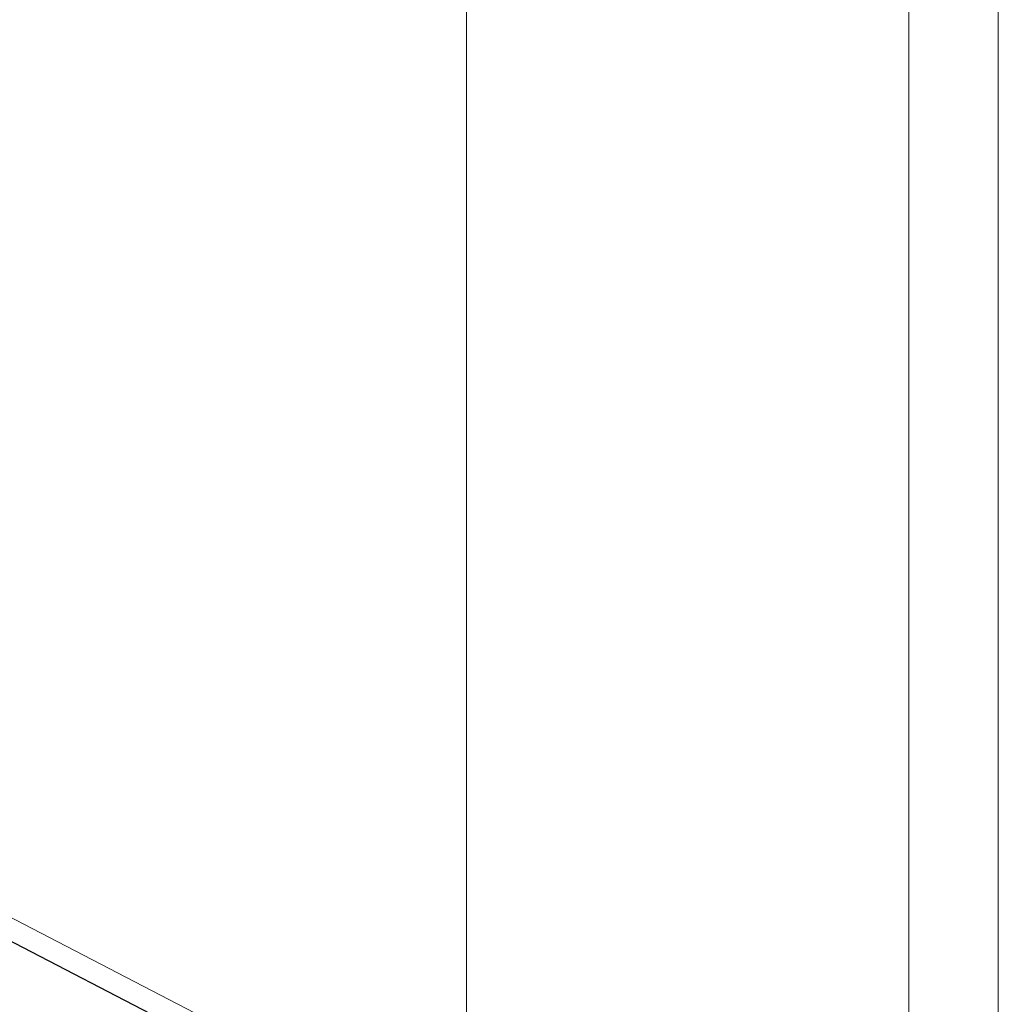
# Paper-space layout 'Blatt4' of a CAD drawing. Header units: millimetres. Extents: x 5 to 418, y 2 to 292.
# Tile 39 of 70: x 135.26 to 144.29, y 160.42 to 169.51. Entities that reach past the tile are written whole.
import ezdxf

# ---------------------------------------------------------------- set-up
doc = ezdxf.new("R2010")
doc.units = ezdxf.units.MM

psp = doc.layouts.new('Blatt4')

# ---------------------------------------------------------------- linework, layer by layer
at = {"color": 7, "linetype": 'Continuous', "lineweight": 18}
for p, q in [((139.3789, 174.4619), (139.3789, 159.0462)), ((143.4628, 156.4018), (143.4628, 172.3997)), ((144.288, 172.4054), (144.288, 156.4075)), ((129.9363, 163.9418), (139.3789, 159.0462))]:
    psp.add_line(p, q, dxfattribs=at)
at = {"color": 7, "linetype": 'Continuous', "lineweight": 25}
psp.add_line((130.0658, 163.6556), (139.5084, 158.7601), dxfattribs=at)

doc.saveas('drawing.dxf')
